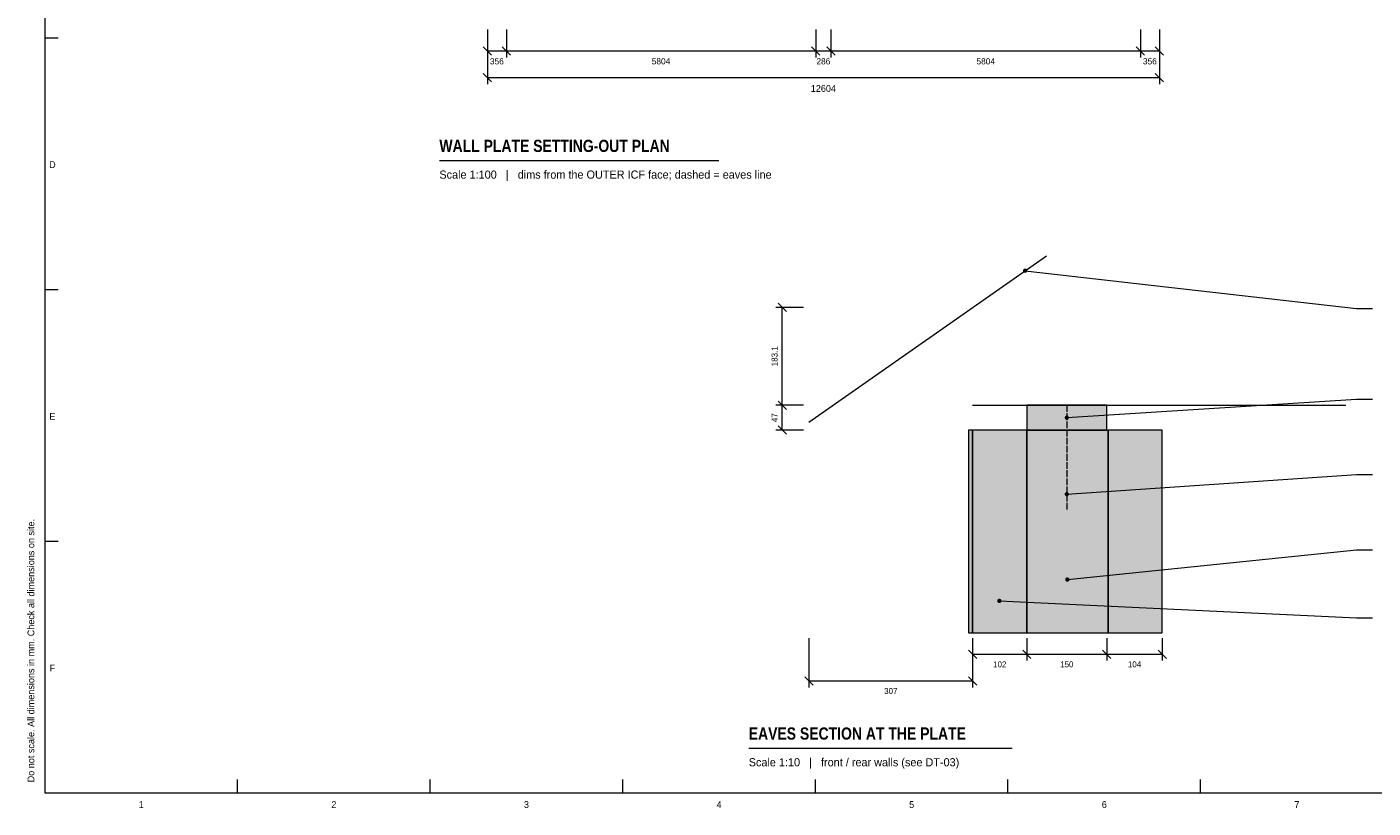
# Model space of a CAD drawing. Header units: millimetres. Extents: x 17 to 413, y 4 to 292.
# Tile 1 of 3: x 17 to 269, y 4 to 151. Entities that reach past the tile are written whole.
import ezdxf
from ezdxf.enums import TextEntityAlignment as Align

# ---------------------------------------------------------------- set-up
doc = ezdxf.new("R2010")
doc.units = ezdxf.units.MM
doc.linetypes.add('DASHED', pattern=[1.524, 1.27, -0.254])
for name, color, linetype in [('FILL-C_6B451A', 7, 'Continuous'), ('FILL-C_F0C773', 7, 'Continuous'), ('FILL-INK', 7, 'Continuous'), ('FILL-LIGHT', 7, 'Continuous'), ('FILL-RED', 7, 'Continuous'), ('FILL-TIMBER', 7, 'Continuous'), ('LINE-C_6B451A', 7, 'Continuous'), ('LINE-INK', 7, 'Continuous'), ('LINE-RED', 7, 'Continuous'), ('LINE-RED-DASH', 7, 'DASHED'), ('LINE-STEEL_GREY', 7, 'Continuous'), ('TEXT-INK', 7, 'Continuous'), ('TEXT-RED', 7, 'Continuous'), ('TEXT-STEEL_GREY', 7, 'Continuous')]:
    doc.layers.add(name, color=color, linetype=linetype)
doc.styles.add('OpenSansCondensed-Bold', font='OpenSansCondensed-Bold.ttf')

msp = doc.modelspace()

# ---------------------------------------------------------------- hatches: boundary and pattern name
at = {"layer": 'FILL-C_6B451A', "true_color": 0x6b451a}
h = msp.add_hatch(color=36, dxfattribs=at)
h.dxf.hatch_style = 1
h.paths.add_polyline_path([(204.24, 104.88), (204.23, 104.98), (204.19, 105.08), (204.12, 105.16), (204.04, 105.23), (203.94, 105.27), (203.84, 105.28), (203.74, 105.27), (203.64, 105.23), (203.56, 105.16), (203.49, 105.08), (203.45, 104.98), (203.44, 104.88), (203.45, 104.78), (203.49, 104.68), (203.56, 104.6), (203.64, 104.53), (203.74, 104.49), (203.84, 104.48), (203.94, 104.49), (204.04, 104.53), (204.12, 104.6), (204.19, 104.68), (204.23, 104.78)])
at = {"layer": 'FILL-C_F0C773', "true_color": 0xf0c773}
h = msp.add_hatch(color=31, dxfattribs=at)
h.dxf.hatch_style = 1
h.paths.add_polyline_path([(194, 37), (194, 75), (193.2, 75), (193.2, 37)])
at = {"layer": 'FILL-INK', "true_color": 0x14141a}
h = msp.add_hatch(color=250, dxfattribs=at)
h.dxf.hatch_style = 1
h.paths.add_polyline_path([(212.16, 47), (212.15, 47.1), (212.11, 47.2), (212.04, 47.28), (211.96, 47.35), (211.86, 47.39), (211.76, 47.4), (211.66, 47.39), (211.56, 47.35), (211.48, 47.28), (211.41, 47.2), (211.37, 47.1), (211.36, 47), (211.37, 46.9), (211.41, 46.8), (211.48, 46.72), (211.56, 46.65), (211.66, 46.61), (211.76, 46.6), (211.86, 46.61), (211.96, 46.65), (212.04, 46.72), (212.11, 46.8), (212.15, 46.9)])
h = msp.add_hatch(color=250, dxfattribs=at)
h.dxf.hatch_style = 1
h.paths.add_polyline_path([(199.4, 43), (199.39, 43.1), (199.35, 43.2), (199.28, 43.28), (199.2, 43.35), (199.1, 43.39), (199, 43.4), (198.9, 43.39), (198.8, 43.35), (198.72, 43.28), (198.65, 43.2), (198.61, 43.1), (198.6, 43), (198.61, 42.9), (198.65, 42.8), (198.72, 42.72), (198.8, 42.65), (198.9, 42.61), (199, 42.6), (199.1, 42.61), (199.2, 42.65), (199.28, 42.72), (199.35, 42.8), (199.39, 42.9)])
at = {"layer": 'FILL-LIGHT', "true_color": 0xcccccf}
h = msp.add_hatch(color=254, dxfattribs=at)
h.dxf.hatch_style = 1
h.paths.add_polyline_path([(219.4, 37), (219.4, 75), (204.16, 75), (204.16, 37)])
at = {"layer": 'FILL-RED', "true_color": 0xd11a1f}
h = msp.add_hatch(color=242, dxfattribs=at)
h.dxf.hatch_style = 1
h.paths.add_polyline_path([(212.06, 77.34), (212.05, 77.44), (212.01, 77.54), (211.94, 77.62), (211.86, 77.69), (211.76, 77.73), (211.66, 77.74), (211.56, 77.73), (211.46, 77.69), (211.38, 77.62), (211.31, 77.54), (211.27, 77.44), (211.26, 77.34), (211.27, 77.24), (211.31, 77.14), (211.38, 77.06), (211.46, 76.99), (211.56, 76.95), (211.66, 76.94), (211.76, 76.95), (211.86, 76.99), (211.94, 77.06), (212.01, 77.14), (212.05, 77.24)])
h = msp.add_hatch(color=242, dxfattribs=at)
h.dxf.hatch_style = 1
h.paths.add_polyline_path([(212.06, 63), (212.05, 63.1), (212.01, 63.2), (211.94, 63.28), (211.86, 63.35), (211.76, 63.39), (211.66, 63.4), (211.56, 63.39), (211.46, 63.35), (211.38, 63.28), (211.31, 63.2), (211.27, 63.1), (211.26, 63), (211.27, 62.9), (211.31, 62.8), (211.38, 62.72), (211.46, 62.65), (211.56, 62.61), (211.66, 62.6), (211.76, 62.61), (211.86, 62.65), (211.94, 62.72), (212.01, 62.8), (212.05, 62.9)])
at = {"layer": 'FILL-TIMBER', "true_color": 0xf2e0b2}
h = msp.add_hatch(color=254, dxfattribs=at)
h.dxf.hatch_style = 1
h.paths.add_polyline_path([(219.16, 75), (219.16, 79.68), (204.16, 79.68), (204.16, 75)])
at = {"layer": 'FILL-TIMBER', "true_color": 0xf7edb2}
h = msp.add_hatch(color=41, dxfattribs=at)
h.dxf.hatch_style = 1
h.paths.add_polyline_path([(204.16, 37), (204.16, 75), (194, 75), (194, 37)])
h = msp.add_hatch(color=41, dxfattribs=at)
h.dxf.hatch_style = 1
h.paths.add_polyline_path([(229.56, 37), (229.56, 75), (219.4, 75), (219.4, 37)])

# ---------------------------------------------------------------- linework, layer by layer
at = {"layer": 'LINE-C_6B451A', "lineweight": 5}
for p, q in [((163.3, 76.49), (207.84, 107.68)), ((203.84, 104.88), (266, 97.78)), ((266, 97.78), (269, 97.78)), ((194, 79.68), (264, 79.68))]:
    msp.add_line(p, q, dxfattribs=at)
at = {"layer": 'LINE-INK', "lineweight": 5}
for p, q in [((102.98, 150.06), (102.98, 139.86)), ((229.02, 150.06), (229.02, 139.86)), ((20, 148.5), (22.5, 148.5)), ((102.2, 141.84), (103.76, 140.28)), ((228.24, 141.84), (229.8, 140.28)), ((102.98, 141.06), (229.02, 141.06)), ((93.98, 125.53), (146.37, 125.53)), ((20, 101.33), (22.5, 101.33)), ((159.08, 97.21), (157.52, 98.77)), ((162.3, 97.99), (157.1, 97.99)), ((158.3, 75), (158.3, 97.99)), ((162.3, 79.68), (157.1, 79.68)), ((159.08, 78.9), (157.52, 80.46)), ((159.08, 74.22), (157.52, 75.78)), ((162.3, 75), (157.1, 75)), ((20, 54.17), (22.5, 54.17)), ((211.76, 47), (266, 52.55)), ((266, 52.55), (269, 52.55)), ((199, 43), (266, 39.83)), ((266, 39.83), (269, 39.83)), ((163.3, 36), (163.3, 26.8)), ((194, 36), (194, 31.8)), ((194, 36), (194, 26.8)), ((204.16, 36), (204.16, 31.8)), ((219.16, 36), (219.16, 31.8)), ((229.56, 36), (229.56, 31.8)), ((193.22, 33.78), (194.78, 32.22)), ((194, 33), (229.56, 33)), ((203.38, 33.78), (204.94, 32.22)), ((218.38, 33.78), (219.94, 32.22)), ((228.78, 33.78), (230.34, 32.22)), ((162.52, 28.78), (164.08, 27.22)), ((163.3, 28), (194, 28)), ((193.22, 28.78), (194.78, 27.22)), ((152, 15.4), (201.4, 15.4)), ((56.12, 7), (56.12, 9.5)), ((92.25, 7), (92.25, 9.5)), ((128.38, 7), (128.38, 9.5)), ((164.5, 7), (164.5, 9.5)), ((200.62, 7), (200.62, 9.5)), ((236.75, 7), (236.75, 9.5))]:
    msp.add_line(p, q, dxfattribs=at)
for points in [[(20, 7), (413, 7), (413, 290), (20, 290)], [(204.16, 37), (204.16, 75), (194, 75), (194, 37)], [(219.4, 37), (219.4, 75), (204.16, 75), (204.16, 37)], [(229.56, 37), (229.56, 75), (219.4, 75), (219.4, 37)]]:
    msp.add_lwpolyline(points, close=True, dxfattribs=at)
at = {"layer": 'LINE-RED', "lineweight": 5}
for p, q in [((102.98, 150.06), (102.98, 144.86)), ((106.54, 150.06), (106.54, 144.86)), ((164.57, 150.06), (164.57, 144.86)), ((167.43, 150.06), (167.43, 144.86)), ((225.46, 150.06), (225.46, 144.86)), ((229.02, 150.06), (229.02, 144.86)), ((102.2, 146.84), (103.76, 145.28)), ((105.76, 146.84), (107.31, 145.28)), ((163.79, 146.84), (165.35, 145.28)), ((166.65, 146.84), (168.21, 145.28)), ((224.69, 146.84), (226.24, 145.28)), ((228.24, 146.84), (229.8, 145.28)), ((102.98, 146.06), (229.02, 146.06)), ((211.66, 77.34), (266, 80.82)), ((266, 80.82), (269, 80.82)), ((211.66, 63), (266, 66.69)), ((266, 66.69), (269, 66.69))]:
    msp.add_line(p, q, dxfattribs=at)
msp.add_lwpolyline([(219.16, 75), (219.16, 79.68), (204.16, 79.68), (204.16, 75)], close=True, dxfattribs=at)
at = {"layer": 'LINE-RED-DASH', "lineweight": 5}
msp.add_line((211.66, 79.68), (211.66, 60), dxfattribs=at)
at = {"layer": 'LINE-STEEL_GREY', "lineweight": 5}
msp.add_lwpolyline([(194, 37), (194, 75), (193.2, 75), (193.2, 37)], close=True, dxfattribs=at)

# ---------------------------------------------------------------- texts
at = {"layer": 'TEXT-INK'}
for s, height, p in [('12604', 1.27, (166, 138.4)), ('102', 1.118, (199.08, 30.55)), ('150', 1.118, (211.66, 30.55)), ('104', 1.118, (224.36, 30.55)), ('307', 1.118, (178.65, 25.55))]:
    msp.add_text(s, height=height, dxfattribs=at).set_placement(p, align=Align.CENTER)
at = {"layer": 'TEXT-INK', "style": 'OpenSansCondensed-Bold'}
for s, p in [('WALL PLATE SETTING-OUT PLAN', (93.98, 127.13)), ('EAVES SECTION AT THE PLATE', (152, 17))]:
    msp.add_text(s, height=2.286, dxfattribs=at).set_placement(p)
at = {"layer": 'TEXT-INK'}
for s, p in [('183.1', (157.4, 88.84)), ('47', (157.4, 77.34))]:
    msp.add_text(s, height=1.118, rotation=90, dxfattribs=at).set_placement(p, align=Align.CENTER)
at = {"layer": 'TEXT-RED'}
for s, p in [('356', (104.76, 143.54)), ('5804', (135.55, 143.54)), ('286', (166, 143.54)), ('5804', (196.45, 143.54)), ('356', (227.24, 143.54))]:
    msp.add_text(s, height=1.168, dxfattribs=at).set_placement(p, align=Align.CENTER)
at = {"layer": 'TEXT-STEEL_GREY'}
for s, p in [('D', (21.4, 124.12)), ('E', (21.4, 76.95)), ('F', (21.4, 29.78)), ('1', (38.06, 4.2)), ('2', (74.19, 4.2)), ('3', (110.31, 4.2)), ('4', (146.44, 4.2)), ('5', (182.56, 4.2)), ('6', (218.69, 4.2)), ('7', (254.81, 4.2))]:
    msp.add_text(s, height=1.27, dxfattribs=at).set_placement(p, align=Align.CENTER)
for s, p in [('Scale 1:100   |   dims from the OUTER ICF face; dashed = eaves line', (93.98, 122.13)), ('Scale 1:10   |   front / rear walls (see DT-03)', (152, 12))]:
    msp.add_text(s, height=1.524, dxfattribs=at).set_placement(p)
msp.add_text('Do not scale. All dimensions in mm. Check all dimensions on site.', height=1.27, rotation=90, dxfattribs=at).set_placement((18, 9))

doc.saveas('drawing.dxf')
